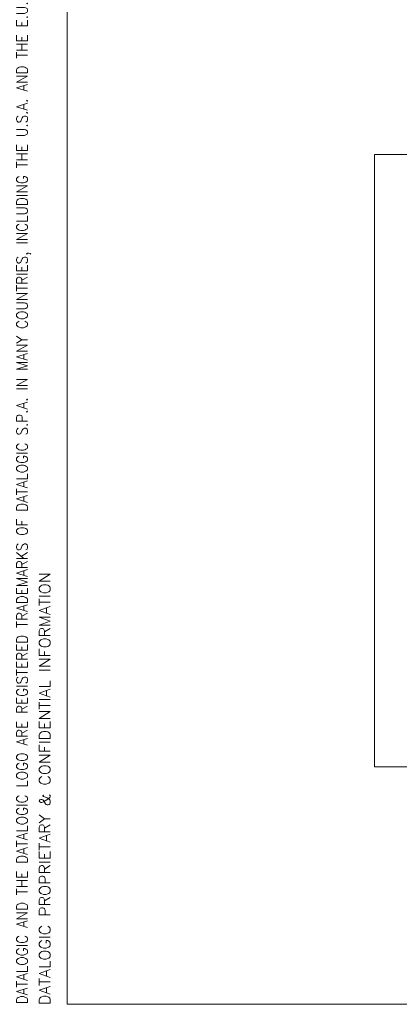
# Model space of a CAD drawing. Header units: millimetres. Extents: x 4 to 836, y 5 to 589.
# Tile 1 of 174: x 4 to 90, y 5 to 227. Entities that reach past the tile are written whole.
import ezdxf

# ---------------------------------------------------------------- set-up
doc = ezdxf.new("R2010")
doc.units = ezdxf.units.MM
doc.layers.add('1', color=7, linetype='Continuous', true_color=0xffffff)
doc.layers.add('256', color=7, linetype='Continuous', true_color=0xffffff)
doc.styles.add('blockfont', font='simplex.shx')

msp = doc.modelspace()

# ---------------------------------------------------------------- linework, layer by layer
at = {"layer": '1', "color": 251, "linetype": 'Continuous', "lineweight": 18}
for p, q in [((84.344, 58.556), (84.344, 196.522)), ((254.271, 196.522), (84.344, 196.522)), ((84.344, 58.556), (254.271, 58.556))]:
    msp.add_line(p, q, dxfattribs=at)
at = {"layer": '256', "color": 3, "linetype": 'Continuous', "lineweight": 18}
for q in [(15, 589), (836, 5)]:
    msp.add_line((15, 5), q, dxfattribs=at)

# ---------------------------------------------------------------- texts
at = {"layer": '256', "color": 4, "linetype": 'Continuous', "lineweight": 13, "char_height": 2.5, "attachment_point": 7, "rotation": 90, "line_spacing_factor": 0.903614, "style": 'blockfont'}
for s, insert in [('\\W0.9074;DATALOGIC AND THE DATALOGIC LOGO ARE REGISTERED TRADEMARKS OF DATALOGIC S.P.A. IN MANY COUNTRIES, INCLUDING THE U.S.A. AND THE E.U. ', (6.857, 4.994)), ('\\W1.0456;DATALOGIC PROPRIETARY & CONFIDENTIAL INFORMATION', (11.226, 4.789))]:
    msp.add_mtext(s, dxfattribs=dict(at, insert=insert))

doc.saveas('drawing.dxf')
